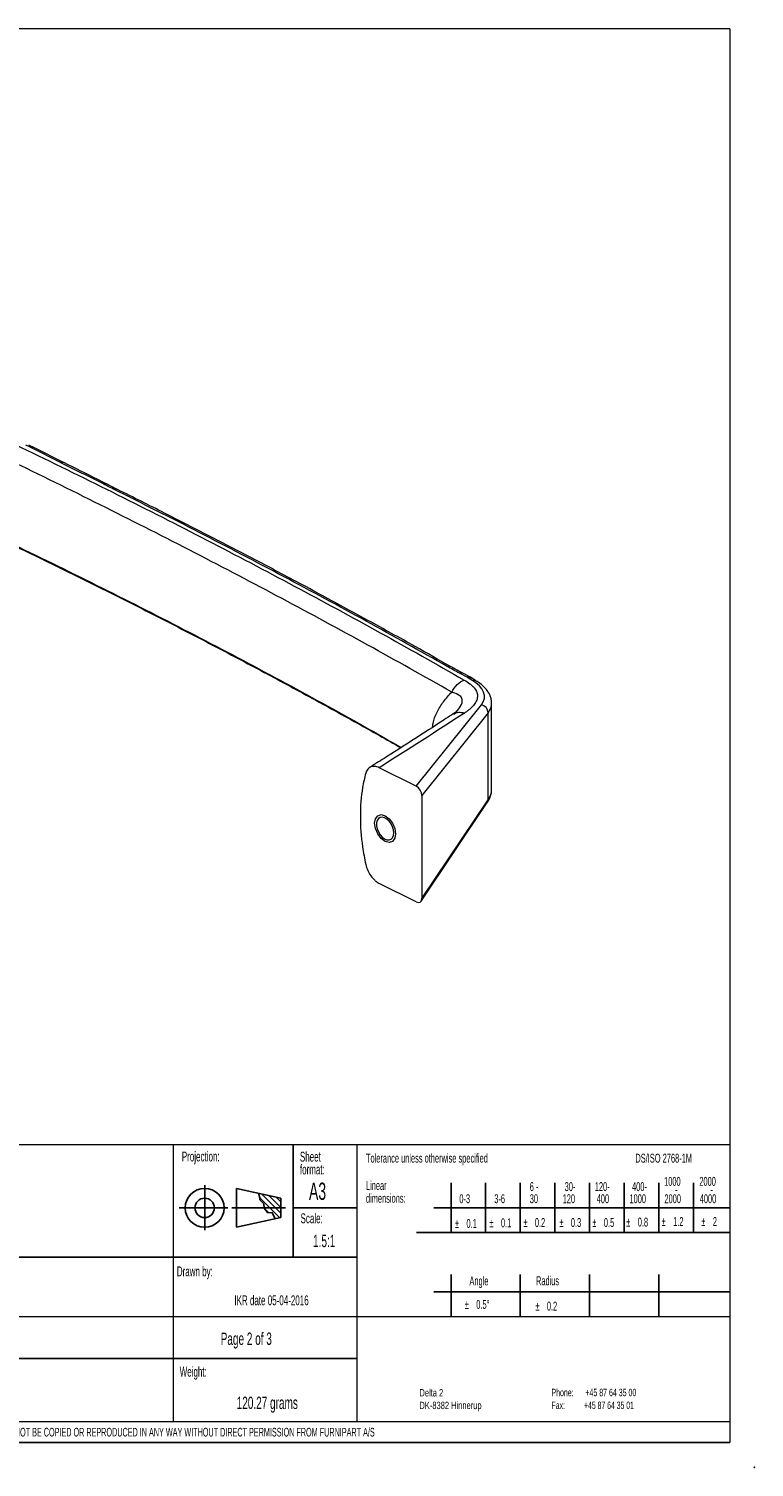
# Paper-space layout 'Sheet2' of a CAD drawing. Header units: millimetres. Extents: x 6 to 418, y 0 to 291.
# Tile 3 of 3: x 271 to 418, y 0 to 291. Entities that reach past the tile are written whole.
import ezdxf

# ---------------------------------------------------------------- set-up
doc = ezdxf.new("R2010")
doc.units = ezdxf.units.MM
doc.header["$PDSIZE"] = -1
for name, color, linetype in [('DIN_A4', 7, 'Continuous'), ('GENTITLE', 1, 'Continuous'), ('SLD-0', 7, 'Continuous')]:
    doc.layers.add(name, color=color, linetype=linetype)
doc.styles.add('SLDTEXTSTYLE0', font='TXT', dxfattribs={"width": 0.605})
doc.styles.add('SLDTEXTSTYLE1', font='TXT', dxfattribs={"width": 0.57})
doc.styles.add('SLDTEXTSTYLE2', font='TXT', dxfattribs={"width": 0.55431})
doc.styles.add('SLDTEXTSTYLE3', font='TXT', dxfattribs={"width": 0.566111})

# ---------------------------------------------------------------- blocks, each defined once
blk = doc.blocks.new('SW_NOTE_16')
at = {"layer": 'SLD-0', "color": 0, "char_height": 2, "attachment_point": 1, "style": 'SLDTEXTSTYLE0'}
for s, insert in [('format:', (0, 0)), ('Sheet', (0, 2.58))]:
    blk.add_mtext(s, dxfattribs=dict(at, insert=insert))
blk = doc.blocks.new('SW_NOTE_17')
at = {"layer": 'SLD-0', "color": 0, "char_height": 1.8, "attachment_point": 1, "style": 'SLDTEXTSTYLE0'}
for s, insert in [('%%p', (0, 2.32)), ('0.5°', (2.33, 2.32))]:
    blk.add_mtext(s, dxfattribs=dict(at, insert=insert))
blk = doc.blocks.new('SW_NOTE_18')
at = {"layer": 'SLD-0', "color": 0, "char_height": 1.8, "attachment_point": 1, "style": 'SLDTEXTSTYLE0'}
for s, insert in [('%%p', (0, 2.32)), ('2', (2.33, 2.32))]:
    blk.add_mtext(s, dxfattribs=dict(at, insert=insert))
blk = doc.blocks.new('SW_NOTE_19')
at = {"layer": 'SLD-0', "color": 0, "char_height": 1.8, "attachment_point": 1, "style": 'SLDTEXTSTYLE0'}
for s, insert in [('%%p', (0, 2.32)), ('1.2', (2.33, 2.32))]:
    blk.add_mtext(s, dxfattribs=dict(at, insert=insert))
blk = doc.blocks.new('SW_NOTE_20')
at = {"layer": 'SLD-0', "color": 0, "char_height": 1.8, "attachment_point": 1, "style": 'SLDTEXTSTYLE0'}
for s, insert in [('%%p', (0, 2.32)), ('0.8', (2.33, 2.32))]:
    blk.add_mtext(s, dxfattribs=dict(at, insert=insert))
blk = doc.blocks.new('SW_NOTE_21')
at = {"layer": 'SLD-0', "color": 0, "char_height": 1.8, "attachment_point": 1, "style": 'SLDTEXTSTYLE0'}
for s, insert in [('%%p', (0, 2.32)), ('0.5', (2.33, 2.32))]:
    blk.add_mtext(s, dxfattribs=dict(at, insert=insert))
blk = doc.blocks.new('SW_NOTE_22')
at = {"layer": 'SLD-0', "color": 0, "char_height": 1.8, "attachment_point": 1, "style": 'SLDTEXTSTYLE0'}
for s, insert in [('%%p', (0, 2.32)), ('0.3', (2.33, 2.32))]:
    blk.add_mtext(s, dxfattribs=dict(at, insert=insert))
blk = doc.blocks.new('SW_NOTE_23')
at = {"layer": 'SLD-0', "color": 0, "char_height": 1.8, "attachment_point": 1, "style": 'SLDTEXTSTYLE0'}
for s, insert in [('%%p', (0, 2.32)), ('0.2', (2.33, 2.32))]:
    blk.add_mtext(s, dxfattribs=dict(at, insert=insert))
blk = doc.blocks.new('SW_NOTE_24')
at = {"layer": 'SLD-0', "color": 0, "char_height": 1.8, "attachment_point": 1, "style": 'SLDTEXTSTYLE0'}
for s, insert in [('%%p', (0, 2.32)), ('0.1', (2.33, 2.32))]:
    blk.add_mtext(s, dxfattribs=dict(at, insert=insert))
blk = doc.blocks.new('SW_NOTE_25')
at = {"layer": 'SLD-0', "color": 0, "char_height": 1.8, "attachment_point": 1, "style": 'SLDTEXTSTYLE0'}
for s, insert in [('%%p', (0, 2.32)), ('0.1', (2.33, 2.32))]:
    blk.add_mtext(s, dxfattribs=dict(at, insert=insert))
blk = doc.blocks.new('SW_NOTE_26')
at = {"color": 0, "linetype": 'Continuous', "lineweight": 0, "char_height": 1.8, "attachment_point": 1, "style": 'SLDTEXTSTYLE0'}
for s, insert in [('%%p', (0, 2.32)), ('0.2', (2.33, 2.32))]:
    blk.add_mtext(s, dxfattribs=dict(at, insert=insert))

psp = doc.layouts.new('Sheet2')

# ---------------------------------------------------------------- linework, layer by layer
at = {"color": 7, "linetype": 'Continuous', "lineweight": 15}
for p, q in [((272.47, 206.22), (271.3, 206.79)), ((277.73, 203.26), (271.85, 206.2)), ((278.35, 203.27), (272.47, 206.22)), ((278.42, 203.24), (278.35, 203.27)), ((359.96, 159.82), (358.41, 160.64)), ((360.61, 159.82), (359.05, 160.64)), ((360.87, 159.21), (360.24, 159.65)), ((361.04, 159.56), (360.61, 159.82)), ((361.65, 159.14), (361.04, 159.56)), ((364.9, 137.22), (364.9, 154.57)), ((349.64, 137.76), (362.82, 154.23)), ((364.18, 152.65), (350.78, 135.92)), ((364.18, 135.03), (364.18, 152.65)), ((349.64, 137.76), (342.15, 141.51)), ((350.64, 114.53), (364.01, 134.45)), ((350.78, 135.92), (350.78, 115.08)), ((350.78, 115.08), (364.18, 135.03)), ((349.64, 114.38), (342.15, 118.12))]:
    psp.add_line(p, q, dxfattribs=at)
at = {"color": 8, "linetype": 'Continuous', "lineweight": 15, "flags": 128}
psp.add_lwpolyline([(357.31, 152.31), (357.52, 152.52), (358.01, 153.08), (358.43, 153.66), (358.63, 153.98), (358.79, 154.31), (358.91, 154.64), (358.97, 154.96), (358.97, 155.16), (358.95, 155.34), (358.89, 155.52), (358.81, 155.69), (358.65, 155.9), (358.44, 156.09), (358.15, 156.28), (357.82, 156.45), (357.45, 156.6), (357.05, 156.74), (356.83, 156.81), (356.83, 156.81), (356.83, 156.81)], dxfattribs=at)
at = {"color": 7, "linetype": 'Continuous', "lineweight": 0, "flags": 128}
psp.add_lwpolyline([(343.36, 131.81), (344.17, 131.21), (344.86, 130.3), (345.32, 129.22), (345.48, 128.15), (345.32, 127.24), (344.86, 126.62), (344.17, 126.4), (343.36, 126.61), (342.55, 127.22), (341.86, 128.12), (341.4, 129.2), (341.24, 130.27), (341.4, 131.18), (341.86, 131.8), (342.55, 132.02), (343.36, 131.81)], dxfattribs=at)
at = {"color": 7, "linetype": 'Continuous', "lineweight": 15, "flags": 128}
psp.add_lwpolyline([(345.11, 128.34), (345.04, 128.95), (344.85, 129.58), (344.55, 130.18), (344.16, 130.71), (343.72, 131.13), (343.24, 131.41), (342.77, 131.52), (342.35, 131.47), (342, 131.24), (341.75, 130.87), (341.63, 130.37), (341.63, 129.79), (341.75, 129.16), (342, 128.54), (342.35, 127.96), (342.77, 127.48), (343.24, 127.13), (343.72, 126.93), (344.16, 126.9), (344.55, 127.05), (344.85, 127.35), (345.04, 127.79), (345.11, 128.34)], dxfattribs=at)
at = {"color": 8, "linetype": 'Continuous', "lineweight": 15}
for centre, radius, start, end in [((272.18, 205.58), 0.705, 65.5388, 117.4203), ((278.06, 202.63), 0.705, 65.5019, 117.4225), ((278.13, 202.6), 0.7, 66.0367, 117.6402), ((286.7, 198.27), 0.718, 65.1042, 116.8666), ((288.78, 197.25), 0.699, 66.1895, 117.7098), ((356.22, 161.29), 0.789, 61.843, 113.995), ((358.73, 159.96), 0.749, 64.7535, 115.6231), ((360.29, 159.14), 0.749, 64.7313, 115.6242), ((360.55, 158.78), 0.92, 57.3266, 109.3347), ((363.19, 135), 0.99, 326.5357, 1.892)]:
    psp.add_arc(centre, radius, start, end, dxfattribs=at)
at = {"color": 7, "linetype": 'Continuous', "lineweight": 15}
psp.add_arc((362.5, 152.59), 1.67, 2.0839, 79.0074, dxfattribs=at)
for centre, major_axis, ratio, start_param, end_param in [((359.06, 159.25), (1.7, -0.47), 0.487231, 0.94724, 1.151066), ((352.96, 156.24), (10.5, -0.43), 0.467291, 5.952329, 7.01941), ((349.61, 136.47), (-0.82, 1.32), 0.631807, 3.931694, 5.480417), ((349.61, 115.69), (-0.84, 1.35), 0.604522, 2.361493, 3.910216)]:
    psp.add_ellipse(centre, major_axis=major_axis, ratio=ratio, start_param=start_param, end_param=end_param, dxfattribs=at)
at = {"color": 8, "linetype": 'Continuous', "lineweight": 15}
for centre, major_axis, ratio, start_param, end_param in [((352.9, 154.91), (12, -0.43), 0.47144, 5.950163, 6.296262), ((352.9, 136.88), (12, 0.47), 0.527505, 5.912608, 6.262655)]:
    psp.add_ellipse(centre, major_axis=major_axis, ratio=ratio, start_param=start_param, end_param=end_param, dxfattribs=at)
at = {"color": 7, "linetype": 'Continuous', "lineweight": 15}
for points, knots in [([(213.99, 231.94), (226.95, 226.27), (239.71, 220.5), (264.81, 208.76), (277.15, 202.8), (301.39, 190.68), (313.3, 184.52), (336.67, 172.02), (348.12, 165.69), (359.35, 159.26)], [0, 0, 0, 0, 0.25, 0.25, 0.5, 0.5, 0.75, 0.75, 1, 1, 1, 1]), ([(356.84, 156.81), (345.62, 163.2), (334.18, 169.5), (310.86, 181.95), (298.97, 188.09), (274.78, 200.18), (262.48, 206.14), (237.45, 217.87), (224.72, 223.65), (211.8, 229.33)], [0, 0, 0, 0, 0.25, 0.25, 0.5, 0.5, 0.75, 0.75, 1, 1, 1, 1]), ([(212.3, 211.89), (215.72, 210.41), (223, 207.28), (234.01, 202.39), (245.35, 197.26), (256.58, 192.05), (267.69, 186.77), (278.7, 181.43), (289.58, 176.03), (300.36, 170.55), (311.01, 165.02), (321.55, 159.42), (331.95, 153.75), (340.28, 149.13), (345.1, 146.39), (346.53, 145.57)], [0, 0, 0, 0, 0.072005, 0.153206, 0.234424, 0.315657, 0.396901, 0.478153, 0.559411, 0.640671, 0.72193, 0.803185, 0.884434, 0.965672, 1, 1, 1, 1]), ([(277.81, 203.22), (277.8, 203.22), (277.8, 203.22), (277.8, 203.22), (277.78, 203.23), (277.75, 203.25), (277.73, 203.26)], [0, 0, 0, 0, 0.00000487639, 0.00000487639, 0.00000487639, 0.00007018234, 0.00007018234, 0.00007018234, 0.00007018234]), ([(287, 198.93), (286.42, 199.22), (283.57, 200.67), (280.7, 202.1), (278.41, 203.24)], [0, 0, 0, 0, 0.206561, 1, 1, 1, 1]), ([(288.45, 197.87), (287.97, 198.11), (287.5, 198.35), (287.03, 198.59), (286.81, 198.7), (286.59, 198.81), (286.38, 198.92)], [0, 0, 0, 0, 0.001343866, 0.001343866, 0.001343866, 0.001960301, 0.001960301, 0.001960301, 0.001960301]), ([(289.06, 197.89), (289.05, 197.9), (288.36, 198.24), (287.68, 198.59), (287.01, 198.93)], [0, 0, 0, 0, 0.0177465, 1, 1, 1, 1]), ([(355.9, 162.01), (345.09, 168.16), (334.06, 174.23), (311.57, 186.18), (300.11, 192.07), (288.45, 197.87)], [0, 0, 0, 0, 0.5, 0.5, 1, 1, 1, 1]), ([(356.57, 161.99), (354.19, 163.34), (348.68, 166.48), (339.81, 171.38), (329.92, 176.77), (319.72, 182.21), (309.3, 187.65), (299.15, 192.84), (292.38, 196.25), (289.13, 197.85), (289.05, 197.89)], [0, 0, 0, 0, 0.109906, 0.25463, 0.403079, 0.555585, 0.708355, 0.861115, 0.99695, 1, 1, 1, 1]), ([(359.06, 160.64), (358.89, 160.73), (358.03, 161.17), (357.23, 161.63), (356.59, 162)], [0, 0, 0, 0, 0.199428, 1, 1, 1, 1]), ([(356.84, 156.81), (357.13, 157.38), (357.51, 157.91), (358.38, 158.76), (358.87, 159.08), (359.35, 159.26)], [0, 0, 0, 0, 0.5, 0.5, 1, 1, 1, 1]), ([(359.35, 159.26), (359.78, 159.01), (360.17, 158.76), (360.68, 158.36), (360.84, 158.22), (361.14, 157.94), (361.27, 157.8), (361.63, 157.36), (361.8, 157.06), (361.96, 156.61), (362, 156.46), (362.04, 156.16), (362.05, 156), (362.01, 155.55), (361.92, 155.25), (361.71, 154.81), (361.62, 154.67), (361.43, 154.38), (361.33, 154.24), (360.98, 153.83), (360.71, 153.57), (360.25, 153.18), (360.09, 153.06), (359.76, 152.81), (359.58, 152.69), (359.4, 152.57)], [0, 0, 0, 0, 0.125, 0.125, 0.1875, 0.1875, 0.25, 0.25, 0.375, 0.375, 0.4375, 0.4375, 0.5, 0.5, 0.625, 0.625, 0.6875, 0.6875, 0.75, 0.75, 0.875, 0.875, 0.9375, 0.9375, 1, 1, 1, 1]), ([(360.87, 159.21), (360.88, 159.21), (360.92, 159.23), (360.99, 159.24), (361.1, 159.26), (361.22, 159.27), (361.34, 159.26), (361.43, 159.24), (361.51, 159.21), (361.56, 159.19), (361.58, 159.17), (361.59, 159.17)], [0, 0, 0, 0, 0.029533, 0.14201, 0.255125, 0.461896, 0.618492, 0.760466, 0.86544, 0.957563, 1, 1, 1, 1]), ([(364.89, 154.54), (364.89, 154.6), (364.92, 154.92), (364.81, 155.51), (364.55, 156.27), (364.13, 156.99), (363.57, 157.68), (362.85, 158.34), (362.17, 158.83), (361.72, 159.09), (361.59, 159.17)], [0, 0, 0, 0, 0.032165, 0.172849, 0.313606, 0.458325, 0.609903, 0.76912, 0.93415, 1, 1, 1, 1]), ([(357.12, 152.39), (356.15, 151.76), (351.53, 148.75), (345.9, 145.13), (341.19, 142.17), (340.21, 141.55)], [0, 0, 0, 0, 0.17289, 0.828636, 1, 1, 1, 1]), ([(358.12, 153.22), (358.09, 153.19), (358.04, 153.12), (357.81, 152.9), (357.51, 152.65), (357.2, 152.44), (357.07, 152.35)], [0, 0, 0, 0, 0.219051, 0.475389, 0.77714, 1, 1, 1, 1]), ([(339.44, 140.4), (339.19, 139.47), (338.97, 138.5), (338.5, 135.67), (338.35, 133.73), (338.35, 129.7), (338.5, 127.61), (338.97, 124.31), (339.19, 123.12), (339.44, 121.94)], [0.1103677, 0.1103677, 0.1103677, 0.1103677, 0.25, 0.25, 0.5, 0.5, 0.75, 0.75, 0.8896323, 0.8896323, 0.8896323, 0.8896323]), ([(342.15, 141.51), (341.85, 141.66), (341.55, 141.75), (340.98, 141.8), (340.71, 141.77), (339.98, 141.47), (339.61, 141.03), (339.44, 140.4)], [0, 0, 0, 0, 0.25, 0.25, 0.5, 0.5, 1, 1, 1, 1]), ([(364.01, 134.45), (364.11, 134.61), (364.39, 135.04), (364.7, 135.79), (364.89, 136.55), (364.88, 137.01), (364.88, 137.17)], [0, 0, 0, 0, 0.188696, 0.515277, 0.831691, 1, 1, 1, 1]), ([(339.44, 121.94), (339.53, 121.54), (339.66, 121.14), (340.01, 120.36), (340.22, 119.99), (340.71, 119.31), (340.97, 119), (341.4, 118.61), (341.55, 118.5), (341.85, 118.29), (342, 118.2), (342.15, 118.12)], [0, 0, 0, 0, 0.25, 0.25, 0.5, 0.5, 0.75, 0.75, 0.875, 0.875, 1, 1, 1, 1])]:
    psp.add_open_spline(points, degree=3, knots=knots, dxfattribs=at)
at = {"color": 8, "linetype": 'Continuous', "lineweight": 15}
for points, knots in [([(211.8, 212.28), (216.78, 210.12), (226.75, 205.82), (241.48, 199.21), (256.04, 192.49), (271.68, 185.04), (288.34, 176.84), (305.96, 167.84), (323.24, 158.66), (336.8, 151.24), (344.47, 146.84), (346.6, 145.61)], [0, 0, 0, 0, 0.10465, 0.209319, 0.314047, 0.418795, 0.551261, 0.683768, 0.816395, 0.949062, 1, 1, 1, 1]), ([(352.96, 149.7), (352.99, 149.96), (353.08, 151.01), (353.83, 152.79), (355.08, 154.92), (356.25, 156.18), (356.83, 156.81)], [0, 0, 0, 0, 0.101265, 0.400769, 0.700346, 1, 1, 1, 1]), ([(357.12, 152.37), (357.19, 152.41), (357.38, 152.55), (357.78, 152.68), (358.28, 152.76), (358.8, 152.73), (359.18, 152.64), (359.37, 152.58), (359.4, 152.57)], [0, 0, 0, 0, 0.102931, 0.325761, 0.542316, 0.765151, 0.960094, 1, 1, 1, 1])]:
    psp.add_open_spline(points, degree=3, knots=knots, dxfattribs=at)
at = {"color": 7, "linetype": 'Continuous', "lineweight": 15}
for points in [[(271.85, 206.2), (271.48, 206.39), (271.09, 206.58), (270.71, 206.77)], [(286.38, 198.92), (283.54, 200.36), (280.68, 201.79), (277.81, 203.22)], [(358.41, 160.64), (357.55, 161.09), (356.71, 161.55), (355.9, 162.01)], [(359.4, 152.57), (353.71, 148.86), (347.96, 145.17), (342.15, 141.51)]]:
    psp.add_open_spline(points, degree=3, dxfattribs=at)
at = {"layer": 'DIN_A4', "color": 7, "lineweight": 15}
for q in [(5.93, 291.01), (413.07, 5.01)]:
    psp.add_line((413.07, 291.01), q, dxfattribs=at)
at = {"layer": 'GENTITLE', "color": 7, "lineweight": 15}
for p, q in [((238.07, 65.26), (413.07, 65.26)), ((300.47, 65.26), (300.47, 9.26)), ((337.67, 65.26), (337.67, 9.26)), ((238.07, 30.51), (413.07, 30.51)), ((238.07, 9.26), (413.07, 9.26)), ((5.93, 5.01), (413.07, 5.01))]:
    psp.add_line(p, q, dxfattribs=at)
at = {"layer": 'SLD-0', "color": 8}
for p, q in [((324.77, 65.26), (324.77, 42.51)), ((306.87, 57.08), (306.87, 47.99)), ((313.29, 56.39), (322.25, 54.43)), ((313.29, 52.47), (313.29, 56.39)), ((317.74, 55.42), (318.01, 54.53)), ((356.69, 57.51), (356.69, 47.51)), ((363.69, 57.51), (363.69, 47.51)), ((370.69, 57.51), (370.69, 47.51)), ((377.69, 57.51), (377.69, 47.51)), ((384.69, 57.51), (384.69, 47.51)), ((391.69, 57.51), (391.69, 47.51)), ((398.69, 57.51), (398.69, 47.51)), ((405.69, 57.51), (405.69, 47.51)), ((301.72, 52.47), (311.54, 52.47)), ((323.2, 52.47), (312.36, 52.47)), ((313.29, 52.47), (313.29, 48.54)), ((318.01, 54.53), (318, 54.08)), ((318, 54.08), (318.85, 53.28)), ((318.01, 54.49), (320.04, 52.47)), ((318.38, 55.28), (321.19, 52.47)), ((318.85, 53.28), (318.93, 52.4)), ((318.93, 52.42), (319.85, 51.5)), ((318.93, 52.4), (319.63, 51.49)), ((319.86, 54.95), (322.25, 52.56)), ((320.04, 52.47), (322.04, 50.46)), ((321.19, 52.47), (322.25, 51.41)), ((321.34, 54.63), (322.25, 53.72)), ((322.25, 52.47), (322.25, 54.43)), ((322.25, 52.47), (322.25, 50.5)), ((337.67, 52.51), (324.77, 52.51)), ((353.19, 52.51), (413.07, 52.51)), ((313.29, 48.54), (322.25, 50.5)), ((319.63, 51.49), (320.5, 51.54)), ((320.5, 51.54), (321.13, 50.26)), ((349.69, 47.51), (413.07, 47.51)), ((238.07, 42.51), (337.67, 42.51)), ((356.69, 39.01), (356.69, 30.51)), ((370.69, 39.01), (370.69, 30.51)), ((384.69, 39.01), (384.69, 30.51)), ((398.69, 39.01), (398.69, 30.51)), ((353.19, 35.51), (413.07, 35.51)), ((238.07, 22.01), (337.67, 22.01))]:
    psp.add_line(p, q, dxfattribs=at)
at = {"layer": 'SLD-0'}
psp.add_line((238.07, 5.01), (413.07, 5.01), dxfattribs=at)
at = {"layer": 'SLD-0', "color": 8}
for radius in [3.93, 1.96]:
    psp.add_circle((306.87, 52.47), radius, dxfattribs=at)
at = {"layer": 'SLD-0'}
psp.add_point((418, 0), dxfattribs=at)

# ---------------------------------------------------------------- block references
at = {"color": 7, "linetype": 'Continuous', "lineweight": 0}
psp.add_blockref('SW_NOTE_26', (373.74, 31.18), dxfattribs=at)
at = {"layer": 'SLD-0'}
for name, p in [('SW_NOTE_16', (326.13, 61.24)), ('SW_NOTE_24', (357.48, 47.9)), ('SW_NOTE_25', (364.45, 48.03)), ('SW_NOTE_23', (371.31, 48.09)), ('SW_NOTE_22', (378.59, 48.09)), ('SW_NOTE_21', (385.26, 48.08)), ('SW_NOTE_20', (392.12, 48.18)), ('SW_NOTE_19', (399.28, 48.28)), ('SW_NOTE_18', (407.3, 48.28)), ('SW_NOTE_17', (359.46, 31.52))]:
    psp.add_blockref(name, p, dxfattribs=at)

# ---------------------------------------------------------------- texts
at = {"color": 7, "linetype": 'Continuous', "lineweight": 0, "insert": (373.88, 38.65), "char_height": 1.852, "attachment_point": 1, "style": 'SLDTEXTSTYLE0'}
psp.add_mtext('Radius', dxfattribs=at)
at = {"layer": 'GENTITLE', "color": 1, "insert": (327.97, 57.59), "char_height": 3.5, "attachment_point": 1, "style": 'SLDTEXTSTYLE0'}
psp.add_mtext('A3', dxfattribs=at)
at = {"layer": 'GENTITLE', "attachment_point": 2, "style": 'SLDTEXTSTYLE0'}
for s, insert, char_height in [('1.5:1', (331.04, 47.03), 2.5), ('IKR date 05-04-2016', (320.39, 34.77), 2)]:
    psp.add_mtext(s, dxfattribs=dict(at, insert=insert, char_height=char_height))
at = {"layer": 'SLD-0'}
for s, insert, char_height, attachment_point, style in [('Projection:', (302.25, 63.87), 2, 1, 'SLDTEXTSTYLE0'), ('Tolerance unless otherwise specified', (339.48, 63.43), 1.8, 1, 'SLDTEXTSTYLE0'), ('DS/ISO 2768-1M', (393.97, 63.43), 1.8, 1, 'SLDTEXTSTYLE0'), ('1000', (399.77, 58.73), 1.8, 1, 'SLDTEXTSTYLE0'), ('2000', (406.9, 58.73), 1.8, 1, 'SLDTEXTSTYLE0'), ('dimensions:', (339.48, 55.31), 1.8, 1, 'SLDTEXTSTYLE0'), ('Linear', (339.48, 57.91), 1.8, 1, 'SLDTEXTSTYLE0'), ('6 -', (372.61, 57.67), 1.8, 1, 'SLDTEXTSTYLE1'), ('30-', (379.67, 57.67), 1.8, 1, 'SLDTEXTSTYLE0'), ('120-', (385.76, 57.67), 1.8, 1, 'SLDTEXTSTYLE0'), ('400-', (393.29, 57.67), 1.8, 1, 'SLDTEXTSTYLE0'), ('-', (402.01, 57.09), 1.8, 1, 'SLDTEXTSTYLE0'), ('-', (409.14, 57.09), 1.8, 1, 'SLDTEXTSTYLE0'), ('0-3', (358.37, 55.22), 1.8, 1, 'SLDTEXTSTYLE0'), ('3-6', (365.43, 55.22), 1.8, 1, 'SLDTEXTSTYLE0'), ('30', (372.61, 55.22), 1.8, 1, 'SLDTEXTSTYLE0'), ('120', (379.26, 55.22), 1.8, 1, 'SLDTEXTSTYLE0'), ('400', (386.14, 55.22), 1.8, 1, 'SLDTEXTSTYLE0'), ('1000', (392.77, 55.22), 1.8, 1, 'SLDTEXTSTYLE0'), ('2000', (399.84, 55.22), 1.8, 1, 'SLDTEXTSTYLE0'), ('4000', (406.98, 55.22), 1.8, 1, 'SLDTEXTSTYLE0'), ('Scale:', (326.26, 51.36), 2, 1, 'SLDTEXTSTYLE0'), ('Drawn by:', (301.24, 40.62), 2, 1, 'SLDTEXTSTYLE0'), ('Angle', (360.41, 38.59), 1.8, 1, 'SLDTEXTSTYLE0'), ('Page 2 of 3', (310.11, 27.25), 2.5, 1, 'SLDTEXTSTYLE0'), ('Weight:', (301.82, 20.32), 2, 1, 'SLDTEXTSTYLE0'), ('Delta 2', (350.3, 15.82), 1.5, 1, 'SLDTEXTSTYLE0'), ('Phone:      +45 87 64 35 00', (376.99, 15.87), 1.5, 1, 'SLDTEXTSTYLE3'), ('120.27 grams', (319.53, 14.28), 2.5, 2, 'SLDTEXTSTYLE0'), ('DK-8382 Hinnerup', (350.3, 13.26), 1.5, 1, 'SLDTEXTSTYLE0'), ('Fax:          +45 87 64 35 01', (377.02, 13.28), 1.5, 1, 'SLDTEXTSTYLE2'), ('COPYRIGHT: THIS DRAWING MAY NOT BE COPIED OR REPRODUCED IN ANY WAY WITHOUT DIRECT PERMISSION FROM FURNIPART A/S', (244.2, 7.97), 1.75, 1, 'SLDTEXTSTYLE0')]:
    psp.add_mtext(s, dxfattribs=dict(at, insert=insert, char_height=char_height, attachment_point=attachment_point, style=style))

doc.saveas('drawing.dxf')
